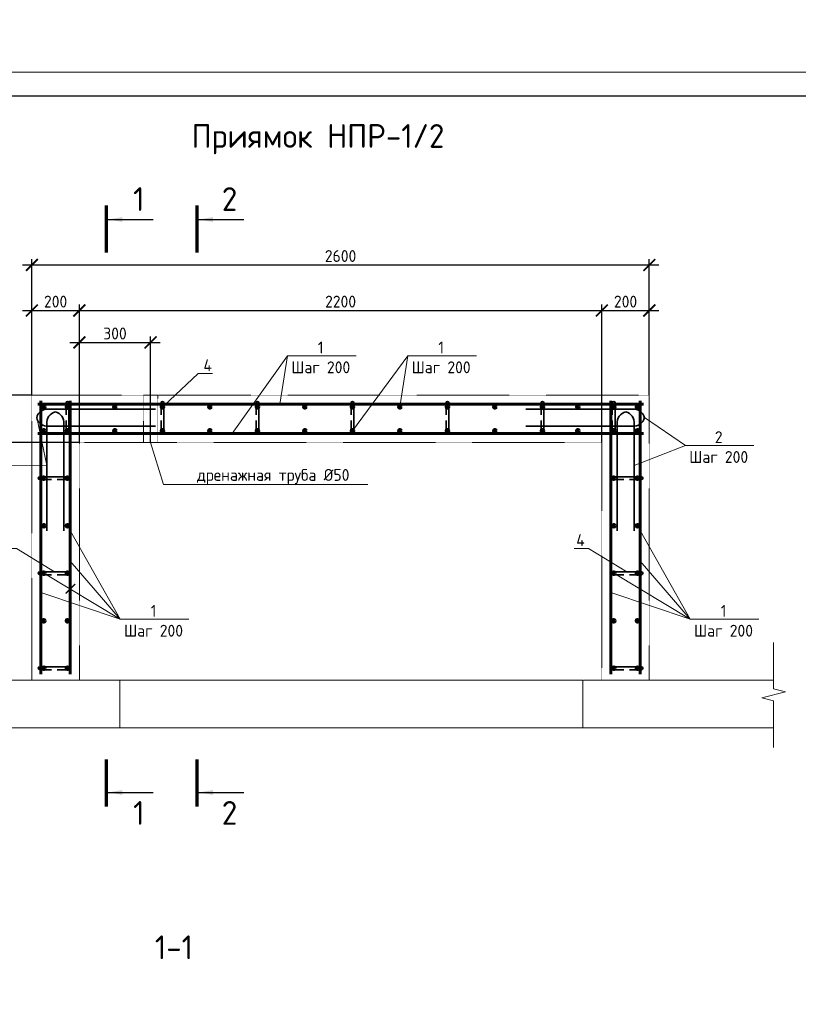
# Model space of a CAD drawing. Header units: millimetres. Extents: x 130535 to 3472113, y -231620 to 121434.
# Tile 38 of 133: x 353049 to 369442, y -29617 to -8896. Entities that reach past the tile are written whole.
import ezdxf
from ezdxf import colors
from ezdxf.entities.mleader import LeaderData, LeaderLine
from ezdxf.enums import TextEntityAlignment as Align
from ezdxf.math import Vec2, Vec3

# ---------------------------------------------------------------- set-up
doc = ezdxf.new("R2010")
doc.units = ezdxf.units.MM
doc.linetypes.add('DASHED', pattern=[7, 5, -2, 0])
doc.layers.get('DEFPOINTS').update_dxf_attribs({"color": 1, "lineweight": 0})
for name, color, linetype, lineweight in [('Основная 0.35', 200, 'Continuous', 35), ('Основная 0.60', 142, 'Continuous', 60), ('РАЗМЕРЫ', 1, 'Continuous', 9), ('Символы 0.20', 1, 'Continuous', 20), ('Текст 5.00', 82, 'Continuous', 50), ('Тонкая', 81, 'Continuous', 20), ('Тонкая 0.20', 30, 'Continuous', 20), ('ТОНКИЕ', 7, 'Continuous', 9), ('Штриховая 0.20', 42, 'DASHED', 20)]:
    doc.layers.add(name, color=color, linetype=linetype, lineweight=lineweight)
doc.layers.add('ТОЛСТЫЕ_ОСНОВНЫЕ', color=6, linetype='Continuous')
doc.styles.add('GOST-2.304_Type-B', font='GOST_Common.ttf')
doc.styles.add('ГОСТ', font='isocpeur.TTF')
doc.dimstyles.new('СПДС', dxfattribs={"dimscale": 100, "dimtxt": 2.5, "dimasz": 2.5, "dimexe": 1.25, "dimexo": 0, "dimtad": 1, "dimdec": 0, "dimtxsty": 'GOST-2.304_Type-B', "dimblk": 'ARCHTICK', "dimcen": 2.5, "dimdle": 2, "dimadec": 0, "dimazin": 2, "dimtfac": 0.75, "dimtdec": 0, "dimtmove": 1, "dimatfit": 3, "dimfxl": 1, "dimtolj": 1, "dimarcsym": 1})

# ---------------------------------------------------------------- blocks, each defined once
blk = doc.blocks.new('*U5')
at = {"layer": 'ТОЛСТЫЕ_ОСНОВНЫЕ', "color": 6}
blk.add_lwpolyline([(20, 5), (589, 5), (589, 415), (20, 415)], close=True, dxfattribs=at)
at = {"layer": 'ТОНКИЕ'}
blk.add_lwpolyline([(0, 0), (594, 0), (594, 420), (0, 420)], close=True, dxfattribs=at)
blk = doc.blocks.new('_ArchTick')
at = {"color": 0, "linetype": 'ByBlock', "const_width": 0.15}
blk.add_lwpolyline([(-0.5, -0.5), (0.5, 0.5)], dxfattribs=at)
blk = doc.blocks.new('*D593')
at = {"layer": 'DEFPOINTS', "color": 0, "linetype": 'Continuous', "lineweight": 0, "transparency": 16777216}
for p in [(348573, -17796), (354305, -17796), (349824, -22796)]:
    blk.add_point(p, dxfattribs=at)
at = {"layer": 'РАЗМЕРЫ', "color": 0, "linetype": 'Continuous', "lineweight": -2, "transparency": 16777216}
for p, q in [((348573, -22996), (348573, -17596)), ((354305, -17796), (348448, -17796)), ((349824, -22796), (348448, -22796))]:
    blk.add_line(p, q, dxfattribs=at)
at = {"layer": 'РАЗМЕРЫ', "color": 0, "linetype": 'Continuous', "lineweight": -2, "transparency": 16777216, "xscale": 250, "yscale": 250, "zscale": 250}
for p, rotation in [((348573, -17796), 90), ((348573, -22796), 270)]:
    blk.add_blockref('_ArchTick', p, dxfattribs=dict(at, rotation=rotation))
at = {"layer": 'РАЗМЕРЫ', "color": 0, "linetype": 'Continuous', "lineweight": 0, "transparency": 16777216, "insert": (348386, -20296), "char_height": 250, "attachment_point": 5, "rotation": 90, "style": 'GOST-2.304_Type-B'}
blk.add_mtext('\\A1;1000', dxfattribs=at)
blk = doc.blocks.new('*D594')
at = {"layer": 'DEFPOINTS', "color": 0, "linetype": 'Continuous', "lineweight": 0, "transparency": 16777216}
for p in [(348573, -16796), (353305, -16796), (354305, -17796)]:
    blk.add_point(p, dxfattribs=at)
at = {"layer": 'РАЗМЕРЫ', "color": 0, "linetype": 'Continuous', "lineweight": -2, "transparency": 16777216}
for p, q in [((348573, -17996), (348573, -16596)), ((353305, -16796), (348448, -16796)), ((354305, -17796), (348448, -17796))]:
    blk.add_line(p, q, dxfattribs=at)
at = {"layer": 'РАЗМЕРЫ', "color": 0, "linetype": 'Continuous', "lineweight": -2, "transparency": 16777216, "xscale": 250, "yscale": 250, "zscale": 250}
for p, rotation in [((348573, -16796), 90), ((348573, -17796), 270)]:
    blk.add_blockref('_ArchTick', p, dxfattribs=dict(at, rotation=rotation))
at = {"layer": 'РАЗМЕРЫ', "color": 0, "linetype": 'Continuous', "lineweight": 0, "transparency": 16777216, "insert": (348386, -17296), "char_height": 250, "attachment_point": 5, "rotation": 90, "style": 'GOST-2.304_Type-B'}
blk.add_mtext('\\A1;200', dxfattribs=at)
blk = doc.blocks.new('*D595')
at = {"layer": 'DEFPOINTS', "color": 0, "linetype": 'Continuous', "lineweight": 0, "transparency": 16777216}
for p in [(354305, -15016), (353305, -16796), (354305, -17796)]:
    blk.add_point(p, dxfattribs=at)
at = {"layer": 'РАЗМЕРЫ', "color": 0, "linetype": 'Continuous', "lineweight": -2, "transparency": 16777216}
for p, q in [((353305, -16796), (353305, -14891)), ((354305, -17796), (354305, -14891)), ((353105, -15016), (354505, -15016))]:
    blk.add_line(p, q, dxfattribs=at)
at = {"layer": 'РАЗМЕРЫ', "color": 0, "linetype": 'Continuous', "lineweight": -2, "transparency": 16777216, "xscale": 250, "yscale": 250, "zscale": 250, "rotation": 180}
blk.add_blockref('_ArchTick', (353305, -15016), dxfattribs=at)
at = {"layer": 'РАЗМЕРЫ', "color": 0, "linetype": 'Continuous', "lineweight": -2, "transparency": 16777216, "xscale": 250, "yscale": 250, "zscale": 250}
blk.add_blockref('_ArchTick', (354305, -15016), dxfattribs=at)
at = {"layer": 'РАЗМЕРЫ', "color": 0, "linetype": 'Continuous', "lineweight": 0, "transparency": 16777216, "insert": (353805, -14829), "char_height": 250, "attachment_point": 5, "style": 'GOST-2.304_Type-B'}
blk.add_mtext('\\A1;200', dxfattribs=at)
blk = doc.blocks.new('*D596')
at = {"layer": 'DEFPOINTS', "color": 0, "linetype": 'Continuous', "lineweight": 0, "transparency": 16777216}
for p in [(365305, -15016), (354305, -17796), (365305, -17796)]:
    blk.add_point(p, dxfattribs=at)
at = {"layer": 'РАЗМЕРЫ', "color": 0, "linetype": 'Continuous', "lineweight": -2, "transparency": 16777216}
for p, q in [((354305, -17796), (354305, -14891)), ((365305, -17796), (365305, -14891)), ((354105, -15016), (365505, -15016))]:
    blk.add_line(p, q, dxfattribs=at)
at = {"layer": 'РАЗМЕРЫ', "color": 0, "linetype": 'Continuous', "lineweight": -2, "transparency": 16777216, "xscale": 250, "yscale": 250, "zscale": 250, "rotation": 180}
blk.add_blockref('_ArchTick', (354305, -15016), dxfattribs=at)
at = {"layer": 'РАЗМЕРЫ', "color": 0, "linetype": 'Continuous', "lineweight": -2, "transparency": 16777216, "xscale": 250, "yscale": 250, "zscale": 250}
blk.add_blockref('_ArchTick', (365305, -15016), dxfattribs=at)
at = {"layer": 'РАЗМЕРЫ', "color": 0, "linetype": 'Continuous', "lineweight": 0, "transparency": 16777216, "insert": (359805, -14829), "char_height": 250, "attachment_point": 5, "style": 'GOST-2.304_Type-B'}
blk.add_mtext('\\A1;2200', dxfattribs=at)
blk = doc.blocks.new('*D597')
at = {"layer": 'DEFPOINTS', "color": 0, "linetype": 'Continuous', "lineweight": 0, "transparency": 16777216}
for p in [(366305, -15016), (366305, -16796), (365305, -17796)]:
    blk.add_point(p, dxfattribs=at)
at = {"layer": 'РАЗМЕРЫ', "color": 0, "linetype": 'Continuous', "lineweight": -2, "transparency": 16777216}
for p, q in [((365305, -17796), (365305, -14891)), ((366305, -16796), (366305, -14891)), ((365105, -15016), (366505, -15016))]:
    blk.add_line(p, q, dxfattribs=at)
at = {"layer": 'РАЗМЕРЫ', "color": 0, "linetype": 'Continuous', "lineweight": -2, "transparency": 16777216, "xscale": 250, "yscale": 250, "zscale": 250, "rotation": 180}
blk.add_blockref('_ArchTick', (365305, -15016), dxfattribs=at)
at = {"layer": 'РАЗМЕРЫ', "color": 0, "linetype": 'Continuous', "lineweight": -2, "transparency": 16777216, "xscale": 250, "yscale": 250, "zscale": 250}
blk.add_blockref('_ArchTick', (366305, -15016), dxfattribs=at)
at = {"layer": 'РАЗМЕРЫ', "color": 0, "linetype": 'Continuous', "lineweight": 0, "transparency": 16777216, "insert": (365805, -14829), "char_height": 250, "attachment_point": 5, "style": 'GOST-2.304_Type-B'}
blk.add_mtext('\\A1;200', dxfattribs=at)
blk = doc.blocks.new('A$C862932c0')
at = {"layer": 'Основная 0.35'}
for p, q in [((130, 6), (6, 6)), ((6, -6), (56, -6)), ((130, -6), (80, -6))]:
    blk.add_line(p, q, dxfattribs=at)
for centre, start, end in [((6, 0), 90, 270), ((130, 0), 270, 90)]:
    blk.add_arc(centre, 6, start, end, dxfattribs=at)
blk = doc.blocks.new('_None')
blk = doc.blocks.new('*D598')
at = {"layer": 'DEFPOINTS', "color": 0, "linetype": 'Continuous', "lineweight": 0, "transparency": 16777216}
for p in [(366305, -14058), (353305, -15296), (366305, -15296)]:
    blk.add_point(p, dxfattribs=at)
at = {"layer": 'РАЗМЕРЫ', "color": 0, "linetype": 'Continuous', "lineweight": -2, "transparency": 16777216}
for p, q in [((353105, -14058), (366505, -14058)), ((353305, -15296), (353305, -13933)), ((366305, -15296), (366305, -13933))]:
    blk.add_line(p, q, dxfattribs=at)
at = {"layer": 'РАЗМЕРЫ', "color": 0, "linetype": 'Continuous', "lineweight": -2, "transparency": 16777216, "xscale": 250, "yscale": 250, "zscale": 250, "rotation": 180}
blk.add_blockref('_ArchTick', (353305, -14058), dxfattribs=at)
at = {"layer": 'РАЗМЕРЫ', "color": 0, "linetype": 'Continuous', "lineweight": -2, "transparency": 16777216, "xscale": 250, "yscale": 250, "zscale": 250}
blk.add_blockref('_ArchTick', (366305, -14058), dxfattribs=at)
at = {"layer": 'РАЗМЕРЫ', "color": 0, "linetype": 'Continuous', "lineweight": 0, "transparency": 16777216, "insert": (359805, -13870), "char_height": 250, "attachment_point": 5, "style": 'GOST-2.304_Type-B'}
blk.add_mtext('\\A1;2600', dxfattribs=at)
blk = doc.blocks.new('*D600')
at = {"layer": 'DEFPOINTS', "color": 0, "linetype": 'Continuous', "lineweight": 0, "transparency": 16777216}
for p in [(355805, -15688), (354305, -17796), (355805, -17796)]:
    blk.add_point(p, dxfattribs=at)
at = {"layer": 'РАЗМЕРЫ', "color": 0, "linetype": 'Continuous', "lineweight": -2, "transparency": 16777216}
for p, q in [((354105, -15688), (356005, -15688)), ((354305, -17796), (354305, -15563)), ((355805, -17796), (355805, -15563))]:
    blk.add_line(p, q, dxfattribs=at)
at = {"layer": 'РАЗМЕРЫ', "color": 0, "linetype": 'Continuous', "lineweight": -2, "transparency": 16777216, "xscale": 250, "yscale": 250, "zscale": 250, "rotation": 180}
blk.add_blockref('_ArchTick', (354305, -15688), dxfattribs=at)
at = {"layer": 'РАЗМЕРЫ', "color": 0, "linetype": 'Continuous', "lineweight": -2, "transparency": 16777216, "xscale": 250, "yscale": 250, "zscale": 250}
blk.add_blockref('_ArchTick', (355805, -15688), dxfattribs=at)
at = {"layer": 'РАЗМЕРЫ', "color": 0, "linetype": 'Continuous', "lineweight": 0, "transparency": 16777216, "insert": (355055, -15500), "char_height": 250, "attachment_point": 5, "style": 'GOST-2.304_Type-B'}
blk.add_mtext('\\A1;300', dxfattribs=at)

msp = doc.modelspace()

# ---------------------------------------------------------------- linework, layer by layer
at = {"layer": 'Основная 0.35'}
for p, q in [((355906.7, -17091.4), (353656.7, -17091.4)), ((353801.6, -17151.1), (353799.8, -17151.1)), ((363703, -17091.4), (365953, -17091.4)), ((365808.1, -17151.1), (365809.9, -17151.1)), ((353406.7, -17272.6), (353406.7, -17270.8)), ((353620.5, -19651.1), (353620.5, -17401.1)), ((353981, -19651.1), (353981, -17401.1)), ((365628.7, -19651.1), (365628.7, -17401.1)), ((365989.3, -19651.1), (365989.3, -17401.1)), ((366203, -17272.6), (366203, -17270.8)), ((355906.7, -17452), (353656.7, -17452)), ((363703, -17452), (365953, -17452))]:
    msp.add_line(p, q, dxfattribs=at)
for centre, start, end in [((353634.1, -17323.4), 84.44835, 167.41224), ((353852.4, -17378.5), 102.58776, 185.55165), ((353749, -17378.5), 354.44835, 77.41224), ((365860.7, -17378.5), 102.58776, 185.55165), ((365757.3, -17378.5), 354.44835, 77.41224), ((365975.6, -17323.4), 12.58776, 95.55165), ((353634.1, -17220), 192.58776, 275.55165), ((365975.6, -17220), 264.44835, 347.41224)]:
    msp.add_arc(centre, 233.1, start, end, dxfattribs=at)
at = {"layer": 'Основная 0.60'}
for p, q in [((366179.9, -16985.7), (353429.9, -16985.7)), ((353494.9, -16920.7), (353494.9, -22670.7)), ((354114.9, -16920.7), (354114.9, -22670.7)), ((365494.9, -16920.7), (365494.9, -22670.7)), ((366114.9, -16920.7), (366114.9, -22670.7)), ((366179.9, -17605.7), (353429.9, -17605.7))]:
    msp.add_line(p, q, dxfattribs=at)
for centre in [(353554.9, -17045.7), (353554.9, -17045.7), (354054.9, -17045.7), (355054.9, -17045.7), (356054.9, -17045.7), (357054.9, -17045.7), (358054.9, -17045.7), (359054.9, -17045.7), (360054.9, -17045.7), (361054.9, -17045.7), (362054.9, -17045.7), (363054.9, -17045.7), (364054.9, -17045.7), (364800.7, -17045.7), (365554.9, -17045.7), (366054.9, -17045.7), (353554.9, -17545.7), (354054.9, -17545.7), (355054.9, -17545.7), (356054.9, -17545.7), (357054.9, -17545.7), (358054.9, -17545.7), (359054.9, -17545.7), (360054.9, -17545.7), (361054.9, -17545.7), (362054.9, -17545.7), (363054.9, -17545.7), (364054.9, -17545.7), (364800.7, -17545.7), (365554.9, -17545.7), (366054.9, -17545.7), (353554.9, -18545.7), (354054.9, -18545.7), (365554.9, -18545.7), (366054.9, -18545.7), (353554.9, -19545.7), (354054.9, -19545.7), (365554.9, -19545.7), (366054.9, -19545.7), (353554.9, -20545.7), (354054.9, -20545.7), (365554.9, -20545.7), (366054.9, -20545.7), (353554.9, -21545.7), (354054.9, -21545.7), (365554.9, -21545.7), (366054.9, -21545.7), (353554.9, -22545.7), (354054.9, -22545.7), (365554.9, -22545.7), (366054.9, -22545.7)]:
    msp.add_circle(centre, 30, dxfattribs=at)
at = {"layer": 'РАЗМЕРЫ', "linetype": 'Continuous', "lineweight": 0}
for p, q in [((357519.7, -17605.7), (358685.6, -15970)), ((360054.9, -17545.7), (361220.7, -15970)), ((355165.6, -21513.2), (354114.9, -20289)), ((367165.6, -21513.2), (366114.9, -20289)), ((353554.9, -20545.7), (355165.6, -21513.2)), ((365554.9, -20545.7), (367165.6, -21513.2)), ((355165.6, -21513.2), (353494.9, -20948)), ((367165.6, -21513.2), (365494.9, -20948))]:
    msp.add_line(p, q, dxfattribs=at)
at = {"layer": 'Символы 0.20'}
msp.add_lwpolyline([(367063.9, -17857), (365989.3, -18276.1)], dxfattribs=at)
at = {"layer": 'Тонкая'}
msp.add_lwpolyline([(368922.2, -24210.4), (368922.2, -24060.4), (368922.2, -23230.9), (368672.2, -23168.4), (369172.2, -23043.4), (368922.2, -22980.9), (368922.2, -22151.4), (368922.2, -22001.4)], dxfattribs=at)
at = {"layer": 'Тонкая 0.20'}
msp.add_line((349823.9, -22795.7), (355154.9, -22795.7), dxfattribs=at)
at = {"layer": 'Тонкая 0.20', "ltscale": 6}
for p, q in [((364919.6, -22795.7), (368922.2, -22795.7)), ((349823.9, -23795.7), (368922.2, -23795.7))]:
    msp.add_line(p, q, dxfattribs=at)
at = {"layer": 'Тонкая 0.20'}
msp.add_lwpolyline([(355154.9, -22795.7), (364904.9, -22795.7), (364904.9, -23795.7), (355154.9, -23795.7)], close=True, dxfattribs=at)
at = {"layer": 'ТОНКИЕ', "linetype": 'Continuous', "lineweight": 25, "ltscale": 200}
for p, q in [((354906.6, -13101.2), (355856.6, -13101.2)), ((356817.1, -13101.2), (357767.1, -13101.2)), ((354906.6, -25159), (355856.6, -25159)), ((356817.1, -25159), (357767.1, -25159))]:
    msp.add_line(p, q, dxfattribs=at)
at = {"layer": 'ТОНКИЕ', "linetype": 'Continuous', "lineweight": 25, "ltscale": 200, "const_width": 70}
for points in [[(354871.6, -12801.2), (354871.6, -13801.2)], [(356782.1, -12801.2), (356782.1, -13801.2)], [(354871.6, -25459), (354871.6, -24459)], [(356782.1, -25459), (356782.1, -24459)]]:
    msp.add_lwpolyline(points, dxfattribs=at)
at = {"layer": 'ТОНКИЕ', "linetype": 'Continuous', "lineweight": 25, "ltscale": 200}
for points in [[(354906.6, -13101.2), (355207.1, -13050.9), (355207.1, -13151.5)], [(356817.1, -13101.2), (357117.6, -13050.9), (357117.6, -13151.5)], [(354906.6, -25159), (355207.1, -25108.7), (355207.1, -25209.3)], [(356817.1, -25159), (357117.6, -25108.7), (357117.6, -25209.3)]]:
    msp.add_solid(points, dxfattribs=at)
at = {"layer": 'Штриховая 0.20'}
msp.add_lwpolyline([(366304.9, -22795.7), (366304.9, -16795.7), (353304.9, -16795.7), (353304.9, -22795.7), (354304.9, -22795.7), (354304.9, -17795.7), (365304.9, -17795.7), (365304.9, -22795.7), (366304.9, -22795.7)], dxfattribs=at)
msp.add_lwpolyline([(355654.9, -16795.7), (355654.9, -17795.7), (355954.9, -17795.7), (355954.9, -16795.7)], close=True, dxfattribs=at)

# ---------------------------------------------------------------- block references
at = {"xscale": 100, "yscale": 100, "zscale": 100}
msp.add_blockref('*U5', (344595.6, -52002.6), dxfattribs=at)
at = {"layer": 'Символы 0.20'}
for name, p, xscale, yscale, zscale, rotation in [('A$C862932c0', (354054.9, -16931.7), 5, 5, 5, 270), ('A$C862932c0', (356054.9, -16931.7), 5, 5, 5, 270), ('A$C862932c0', (358054.9, -16931.7), 5, 5, 5, 270), ('A$C862932c0', (360054.9, -16931.7), 5, 5, 5, 270), ('A$C862932c0', (362054.9, -16931.7), 5, 5, 5, 270), ('A$C862932c0', (364054.9, -16931.7), 5, 5, 5, 270), ('A$C862932c0', (365554.9, -16931.7), 5, 5, 5, 270), ('_ArchTick', (354114.9, -20870.8), 200, 200, 200, 180.0000000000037)]:
    msp.add_blockref(name, p, dxfattribs=dict(at, xscale=xscale, yscale=yscale, zscale=zscale, rotation=rotation))
at = {"layer": 'Символы 0.20', "yscale": 5, "zscale": 5}
for p, xscale in [((353440.9, -18545.7), 5), ((366168.8, -18545.7), -5), ((353440.9, -20545.7), 5), ((366168.8, -20545.7), -5), ((353440.9, -22545.7), 5), ((366168.8, -22545.7), -5)]:
    msp.add_blockref('A$C862932c0', p, dxfattribs=dict(at, xscale=xscale))

# ---------------------------------------------------------------- texts
at = {"insert": (153574.3, 18462.6), "char_height": 330, "attachment_point": 1, "style": 'ГОСТ'}
msp.add_mtext_dynamic_manual_height_columns('\\pi10055.14148;{\\H1.5152x;\\P\\pi7542.56108;Общие указания\\P\\pi1650;}1.^IРабочая документация разработана в соответствии с заданием на проектирование, требованиями действующих технических регламентов, стандартов, сводов правил и других документов, содержащих установленные требования.\\P2.^IРабочая документация выполнена в соответствии со следующими нормативными и техническими документами:\\P-^IСП 20.13330.2016 "Нагрузки и Воздействия";\\P-^IСП 63.13330.2012 "Бетонные и железобетонные конструкции. Основные положения";\\P-^IСП 22.13330.2016 "Основания зданий и сооружений";\\P-^IСП 45.13330.2012 "Земляные сооружения, основания и фундаменты".\\P3.   За относительную отметку 0,000 принята отметка чистого пола первого этажа.\\P4.^IПеречень видов работ, для которых необходимо составлять акты освидетельствования скрытых работ:\\P-^Iармирование конструкций;\\P-^Iосвидетельствование опалубки перед бетонированием;\\P-^Iвыполнение сварочных работ;\\P-^Iотбор контрольных проб бетона;\\P-^Iсоответствие законченных железобетонных конструкций проекту с отображением качества работ;\\P-^Iустройство монолитных конструкций, выполняемых в зимнее время;  \\P\\pi0;        -    устройство гидроизоляции;\\P\\pi1650;-^Iуплотнение грунтов и обратную засыпку.\\PЗапрещается выполнение последующих работ при отсутствии актов освидетельствования предшествующих скрытых работ во всех случаях.\\P\\pi0;        5. Проект рассчитан на производство работ в период положительных температур. В случае выполнения работ при отрицательных температурах необходимо выполнять требования СНиП часть 3 по производству работ и ППР.\\P        6. При минимальной температуре воздуха до минус 15°С допускается:\\P\\pi1650;-выдерживание бетона в конструкции методом термоса, при предварительном разогреве бетонной смеси;\\P -форсированный электроразогрев бетона в конструкции с повторным уплотнением.\\PПри минимальной температуре воздуха до минус 25°С допускается:\\P -обогрев бетона в греющей опалубке с помощью низкотемпературных электронагревателей;\\P -электродный сквозной прогрев бетона;\\P -электрообогрев с помощью греющего провода.', width=18460.283, gutter_width=5800, heights=[33815.2], dxfattribs=at)
at = {"layer": 'Текст 5.00', "style": 'GOST-2.304_Type-B'}
for s, p in [('Приямок НПР-1/2', (359328.7, -11343.3)), ('1-1', (356296, -28416.9))]:
    msp.add_text(s, height=500, dxfattribs=at).set_placement(p, align=Align.MIDDLE_CENTER)
at = {"layer": 'ТОНКИЕ', "linetype": 'Continuous', "lineweight": 0, "char_height": 500, "attachment_point": 5, "style": 'GOST-2.304_Type-B'}
for s, insert in [('1', (355556.6, -12671.2)), ('2', (357467.1, -12671.2)), ('1', (355556.6, -25589)), ('2', (357467.1, -25589))]:
    msp.add_mtext_dynamic_manual_height_columns(s, width=723.88, gutter_width=25, heights=[0], dxfattribs=dict(at, insert=insert))

# ---------------------------------------------------------------- dimensions: what is measured, and where the dimension line sits
at = {"layer": 'РАЗМЕРЫ', "color": 3, "linetype": 'Continuous', "lineweight": 0}
for base, p1, p2, picture, middle in [((366304.9, -14057.6), (353304.9, -15295.7), (366304.9, -15295.7), '*D598', (359804.9, -13870.1)), ((354304.9, -15016.1), (353304.9, -16795.7), (354304.9, -17795.7), '*D595', (353804.9, -14828.6)), ((365304.9, -15016.1), (354304.9, -17795.7), (365304.9, -17795.7), '*D596', (359804.9, -14828.6)), ((366304.9, -15016.1), (365304.9, -17795.7), (366304.9, -16795.7), '*D597', (365804.9, -14828.6)), ((355804.9, -15687.6), (354304.9, -17795.7), (355804.9, -17795.7), '*D600', (355054.9, -15500.1))]:
    dim = msp.add_linear_dim(base=base, p1=p1, p2=p2, dimstyle='СПДС', override={"dimlfac": 0.2}, dxfattribs=at)
    dim.commit()
    dim.dimension.update_dxf_attribs({"geometry": picture, "text_midpoint": middle})
for base, p1, p2, picture, middle in [((348573.1, -16795.7), (354304.9, -17795.7), (353304.9, -16795.7), '*D594', (348385.6, -17295.7)), ((348573.1, -17795.7), (349823.9, -22795.7), (354304.9, -17795.7), '*D593', (348385.6, -20295.7))]:
    dim = msp.add_linear_dim(base=base, p1=p1, p2=p2, angle=270, dimstyle='СПДС', override={"dimlfac": 0.2}, dxfattribs=at)
    dim.commit()
    dim.dimension.update_dxf_attribs({"geometry": picture, "text_midpoint": middle})

# ---------------------------------------------------------------- leaders
at = {"layer": 'Символы 0.20'}
ml = msp.add_multileader_mtext('Standard', dxfattribs=at)
ml.set_content('1\\PШаг 200', color=256, style='GOST-2.304_Type-B')
ml.set_leader_properties(color=256, linetype='ByLayer', lineweight=-1)
ml.set_arrow_properties(name='NONE')
ml.build(insert=Vec2(0, 0))
ml.multileader.update_dxf_attribs({"text_left_attachment_type": 6, "text_right_attachment_type": 6, "dogleg_length": 1, "arrow_head_size": 18, "scale": 20})
ctx = ml.context
ctx.base_point, ctx.scale, ctx.char_height, ctx.arrow_head_size, ctx.landing_gap_size, ctx.plane_origin = Vec3(358785.6, -15970), 20, 250, 18, 9, Vec3(354934.9, -16103.4)
ctx.left_attachment, ctx.right_attachment, ctx.text_align_type = 6, 6, 1
notes = []
notes.append((ctx, [(0, (1, 1, 0), (358685.6, -15970), (1, 0), 100, [(0, [(358529, -16985.7)], 0, [])])]))
ctx.mtext.insert, ctx.mtext.alignment, ctx.mtext.flow_direction = Vec3(359387.4, -15670), 2, 5
ml = msp.add_multileader_mtext('Standard', dxfattribs=at)
ml.set_content('1\\PШаг 200', color=256, style='GOST-2.304_Type-B')
ml.set_leader_properties(color=256, linetype='ByLayer', lineweight=-1)
ml.set_arrow_properties(name='NONE')
ml.build(insert=Vec2(0, 0))
ml.multileader.update_dxf_attribs({"text_left_attachment_type": 6, "text_right_attachment_type": 6, "dogleg_length": 1, "arrow_head_size": 18, "scale": 20})
ctx = ml.context
ctx.base_point, ctx.scale, ctx.char_height, ctx.arrow_head_size, ctx.landing_gap_size, ctx.plane_origin = Vec3(361320.7, -15970), 20, 250, 18, 9, Vec3(357470, -16103.4)
ctx.left_attachment, ctx.right_attachment, ctx.text_align_type = 6, 6, 1
notes.append((ctx, [(0, (1, 1, 0), (361220.7, -15970), (1, 0), 100, [(0, [(361054.9, -17045.7)], 0, [])])]))
ctx.mtext.insert, ctx.mtext.alignment, ctx.mtext.flow_direction = Vec3(361922.5, -15670), 2, 5
ml = msp.add_multileader_mtext('Standard', dxfattribs=at)
ml.set_content('4', color=256, style='GOST-2.304_Type-B')
ml.set_leader_properties(color=256, linetype='ByLayer', lineweight=-1)
ml.set_arrow_properties(name='NONE')
ml.build(insert=Vec2(0, 0))
ml.multileader.update_dxf_attribs({"text_left_attachment_type": 6, "text_right_attachment_type": 6, "dogleg_length": 1, "arrow_head_size": 18, "scale": 20})
ctx = ml.context
ctx.base_point, ctx.scale, ctx.char_height, ctx.arrow_head_size, ctx.landing_gap_size, ctx.plane_origin = Vec3(356908.9, -16344.9), 20, 250, 18, 9, Vec3(355176.9, -18783.9)
ctx.left_attachment, ctx.right_attachment = 6, 6
notes.append((ctx, [(0, (1, 1, 0), (356808.9, -16344.9), (1, 0), 100, [(0, [(356084.9, -17021.7)], 0, [])])]))
ctx.mtext.insert, ctx.mtext.flow_direction = Vec3(356917.9, -16044.9), 5
ml = msp.add_multileader_mtext('Standard', dxfattribs=at)
ml.set_content('2\\PШаг 200', color=256, style='GOST-2.304_Type-B')
ml.set_leader_properties(color=256, linetype='ByLayer', lineweight=-1)
ml.set_arrow_properties(name='NONE')
ml.build(insert=Vec2(0, 0))
ml.multileader.update_dxf_attribs({"text_left_attachment_type": 6, "text_right_attachment_type": 6, "dogleg_length": 1, "arrow_head_size": 18, "scale": 20})
ctx = ml.context
ctx.base_point, ctx.scale, ctx.char_height, ctx.arrow_head_size, ctx.landing_gap_size, ctx.plane_origin = Vec3(350100.8, -18290.5), 20, 250, 18, 9, Vec3(350524.5, -16396.5)
ctx.left_attachment, ctx.right_attachment, ctx.text_align_type = 6, 6, 1
notes.append((ctx, [(0, (1, 1, 0), (351404.4, -18290.5), (-1, 0), 100, [(1, [(353406.7, -17270.8), (353620.5, -18276.1)], 0, [])])]))
ctx.mtext.insert, ctx.mtext.alignment, ctx.mtext.flow_direction = Vec3(350702.6, -17990.5), 2, 5
ml = msp.add_multileader_mtext('Standard', dxfattribs=at)
ml.set_content('2\\PШаг 200', color=256, style='GOST-2.304_Type-B')
ml.set_leader_properties(color=256, linetype='ByLayer', lineweight=-1)
ml.set_arrow_properties(name='NONE')
ml.build(insert=Vec2(0, 0))
ml.multileader.update_dxf_attribs({"text_left_attachment_type": 6, "text_right_attachment_type": 6, "dogleg_length": 1, "arrow_head_size": 18, "scale": 20})
ctx = ml.context
ctx.base_point, ctx.scale, ctx.char_height, ctx.arrow_head_size, ctx.landing_gap_size, ctx.plane_origin = Vec3(367163.9, -17857), 20, 250, 18, 9, Vec3(367585.2, -16396.5)
ctx.left_attachment, ctx.right_attachment, ctx.text_align_type = 6, 6, 1
notes.append((ctx, [(0, (1, 1, 0), (367063.9, -17857), (1, 0), 100, [(0, [(366203, -17270.8)], 0, [])])]))
ctx.mtext.insert, ctx.mtext.alignment, ctx.mtext.flow_direction = Vec3(367765.7, -17557), 2, 5
ml = msp.add_multileader_mtext('Standard', dxfattribs=at)
ml.set_content('дренажная труба %%C50', color=256, style='GOST-2.304_Type-B')
ml.set_leader_properties(color=256, linetype='ByLayer', lineweight=-1)
ml.set_arrow_properties(name='NONE')
ml.build(insert=Vec2(0, 0))
ml.multileader.update_dxf_attribs({"text_left_attachment_type": 6, "text_right_attachment_type": 6, "dogleg_length": 1, "arrow_head_size": 18, "scale": 20})
ctx = ml.context
ctx.base_point, ctx.scale, ctx.char_height, ctx.arrow_head_size, ctx.landing_gap_size, ctx.plane_origin = Vec3(356715.6, -18676.3), 20, 250, 18, 9, Vec3(355998.6, -22203.1)
ctx.left_attachment, ctx.right_attachment, ctx.text_align_type = 6, 6, 1
notes.append((ctx, [(1, (1, 1, 0), (356076.4, -18676.3), (1, 0), 639.1, [(0, [(355804.9, -17795.7)], 0, [])])]))
ctx.mtext.insert, ctx.mtext.alignment, ctx.mtext.flow_direction = Vec3(358385.2, -18351.3), 2, 5
ml = msp.add_multileader_mtext('Standard', dxfattribs=at)
ml.set_content('1\\PШаг 200', color=256, style='GOST-2.304_Type-B')
ml.set_leader_properties(color=256, linetype='ByLayer', lineweight=-1)
ml.set_arrow_properties(name='NONE')
ml.build(insert=Vec2(0, 0))
ml.multileader.update_dxf_attribs({"text_left_attachment_type": 6, "text_right_attachment_type": 6, "dogleg_length": 1, "arrow_head_size": 18, "scale": 20})
ctx = ml.context
ctx.base_point, ctx.scale, ctx.char_height, ctx.arrow_head_size, ctx.landing_gap_size, ctx.plane_origin = Vec3(355265.6, -21513.2), 20, 250, 18, 9, Vec3(351414.9, -21646.6)
ctx.left_attachment, ctx.right_attachment, ctx.text_align_type = 6, 6, 1
notes.append((ctx, [(0, (1, 1, 0), (355165.6, -21513.2), (1, 0), 100, [(0, [(354054.9, -19545.7)], 0, [])])]))
ctx.mtext.insert, ctx.mtext.alignment, ctx.mtext.flow_direction = Vec3(355867.4, -21213.2), 2, 5
ml = msp.add_multileader_mtext('Standard', dxfattribs=at)
ml.set_content('1\\PШаг 200', color=256, style='GOST-2.304_Type-B')
ml.set_leader_properties(color=256, linetype='ByLayer', lineweight=-1)
ml.set_arrow_properties(name='NONE')
ml.build(insert=Vec2(0, 0))
ml.multileader.update_dxf_attribs({"text_left_attachment_type": 6, "text_right_attachment_type": 6, "dogleg_length": 1, "arrow_head_size": 18, "scale": 20})
ctx = ml.context
ctx.base_point, ctx.scale, ctx.char_height, ctx.arrow_head_size, ctx.landing_gap_size, ctx.plane_origin = Vec3(367265.6, -21513.2), 20, 250, 18, 9, Vec3(363414.9, -21646.6)
ctx.left_attachment, ctx.right_attachment, ctx.text_align_type = 6, 6, 1
notes.append((ctx, [(0, (1, 1, 0), (367165.6, -21513.2), (1, 0), 100, [(0, [(366054.9, -19545.7)], 0, [])])]))
ctx.mtext.insert, ctx.mtext.alignment, ctx.mtext.flow_direction = Vec3(367867.4, -21213.2), 2, 5
ml = msp.add_multileader_mtext('Standard', dxfattribs=at)
ml.set_content('4', color=256, style='GOST-2.304_Type-B')
ml.set_leader_properties(color=256, linetype='ByLayer', lineweight=-1)
ml.set_arrow_properties(name='NONE')
ml.build(insert=Vec2(0, 0))
ml.multileader.update_dxf_attribs({"text_left_attachment_type": 6, "text_right_attachment_type": 6, "dogleg_length": 1, "arrow_head_size": 18, "scale": 20})
ctx = ml.context
ctx.base_point, ctx.scale, ctx.char_height, ctx.arrow_head_size, ctx.landing_gap_size, ctx.plane_origin = Vec3(352710.5, -20022.3), 20, 250, 18, 9, Vec3(352530.9, -20515.7)
ctx.left_attachment, ctx.right_attachment = 6, 6
notes.append((ctx, [(0, (1, 1, 0), (352978.5, -20022.3), (-1, 0), 100, [(0, [(353780.9, -20515.7)], 0, [])])]))
ctx.mtext.insert, ctx.mtext.flow_direction = Vec3(352719.5, -19722.3), 5
ml = msp.add_multileader_mtext('Standard', dxfattribs=at)
ml.set_content('4', color=256, style='GOST-2.304_Type-B')
ml.set_leader_properties(color=256, linetype='ByLayer', lineweight=-1)
ml.set_arrow_properties(name='NONE')
ml.build(insert=Vec2(0, 0))
ml.multileader.update_dxf_attribs({"text_left_attachment_type": 6, "text_right_attachment_type": 6, "dogleg_length": 1, "arrow_head_size": 18, "scale": 20})
ctx = ml.context
ctx.base_point, ctx.scale, ctx.char_height, ctx.arrow_head_size, ctx.landing_gap_size, ctx.plane_origin = Vec3(364758.4, -20022.3), 20, 250, 18, 9, Vec3(364578.8, -20515.7)
ctx.left_attachment, ctx.right_attachment = 6, 6
notes.append((ctx, [(0, (1, 1, 0), (365026.4, -20022.3), (-1, 0), 100, [(0, [(365828.8, -20515.7)], 0, [])])]))
ctx.mtext.insert, ctx.mtext.flow_direction = Vec3(364767.4, -19722.3), 5
for ctx, leaders in notes:
    for number, flags, end, landing, length, lines in leaders:
        leader = LeaderData()
        leader.index, (leader.has_last_leader_line, leader.has_dogleg_vector, leader.attachment_direction) = number, flags
        leader.last_leader_point, leader.dogleg_vector, leader.dogleg_length = Vec3(end), Vec3(landing), length
        for number, points, colour, breaks in lines:
            line = LeaderLine()
            line.index, line.vertices, line.color, line.breaks = number, Vec3.list(points), colors.encode_raw_color(colour), breaks
            leader.lines.append(line)
        ctx.leaders.append(leader)

doc.saveas('drawing.dxf')
